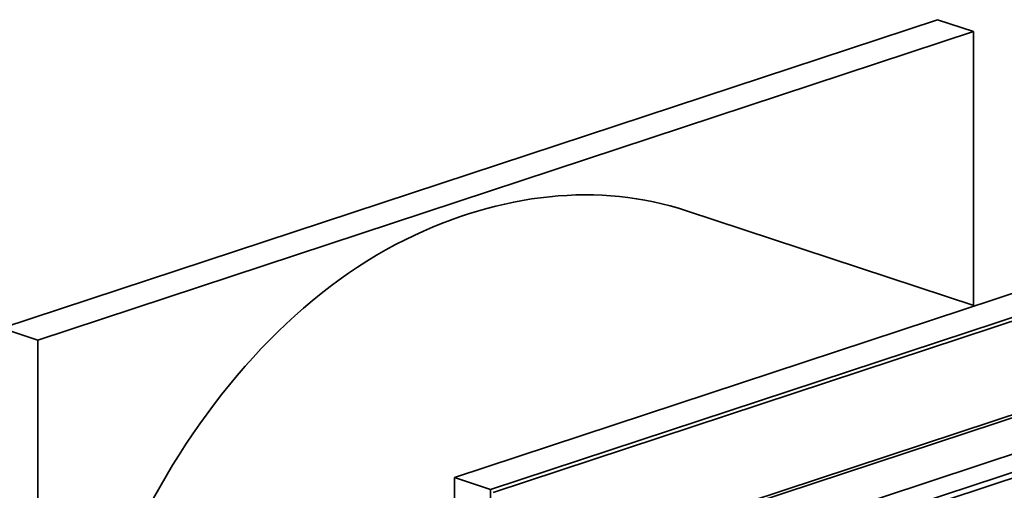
# Model space of a CAD drawing. Header units: millimetres. Extents: x 132 to 3320, y 40 to 2336.
# Tile 21 of 38: x 2790 to 3099, y 997 to 1145. Entities that reach past the tile are written whole.
import ezdxf

# ---------------------------------------------------------------- set-up
doc = ezdxf.new("R2010")
doc.units = ezdxf.units.MM
doc.header["$LTSCALE"] = 8
doc.layers.add('Krawędzie widoczne(ISO)', color=7, linetype='Continuous', lineweight=35, true_color=0x262659)

msp = doc.modelspace()

# ---------------------------------------------------------------- linework, layer by layer
at = {"layer": 'Krawędzie widoczne(ISO)'}
for p, q in [((2784.01, 1048.319), (3077.714, 1145.22)), ((3089.028, 1141.487), (3077.714, 1145.22)), ((3089.028, 1141.487), (2795.324, 1044.586)), ((3089.028, 1055.474), (3089.028, 1141.487)), ((2926.111, 1001.436), (3219.815, 1098.337)), ((3231.128, 1094.605), (2937.424, 997.703)), ((3230.223, 1093.098), (2938.329, 996.794)), ((3089.462, 1055.33), (2998.98, 1085.183)), ((2938.329, 967.412), (3219.588, 1060.207)), ((3220.946, 1059.759), (2938.329, 966.516)), ((2784.01, 1048.319), (2795.324, 1044.586)), ((3220.946, 1048.28), (2938.329, 955.037)), ((2795.324, 766.973), (2795.324, 1044.586)), ((3229.544, 1045.443), (2938.329, 949.363)), ((2950.548, 951.582), (3167.771, 1023.25)), ((2937.424, 997.703), (2926.111, 1001.436)), ((2926.111, 1001.436), (2926.111, 723.823)), ((2937.424, 997.703), (2937.424, 536.122))]:
    msp.add_line(p, q, dxfattribs=at)
for centre, major_axis, start_param, end_param in [((2929.642, 875.021), (69.338, 210.162), 0, 0.580494), ((2926.016, 913.481), (56.079, 169.973), 0.580494, 2.065064)]:
    msp.add_ellipse(centre, major_axis=major_axis, ratio=0.6675132, start_param=start_param, end_param=end_param, dxfattribs=at)

doc.saveas('drawing.dxf')
